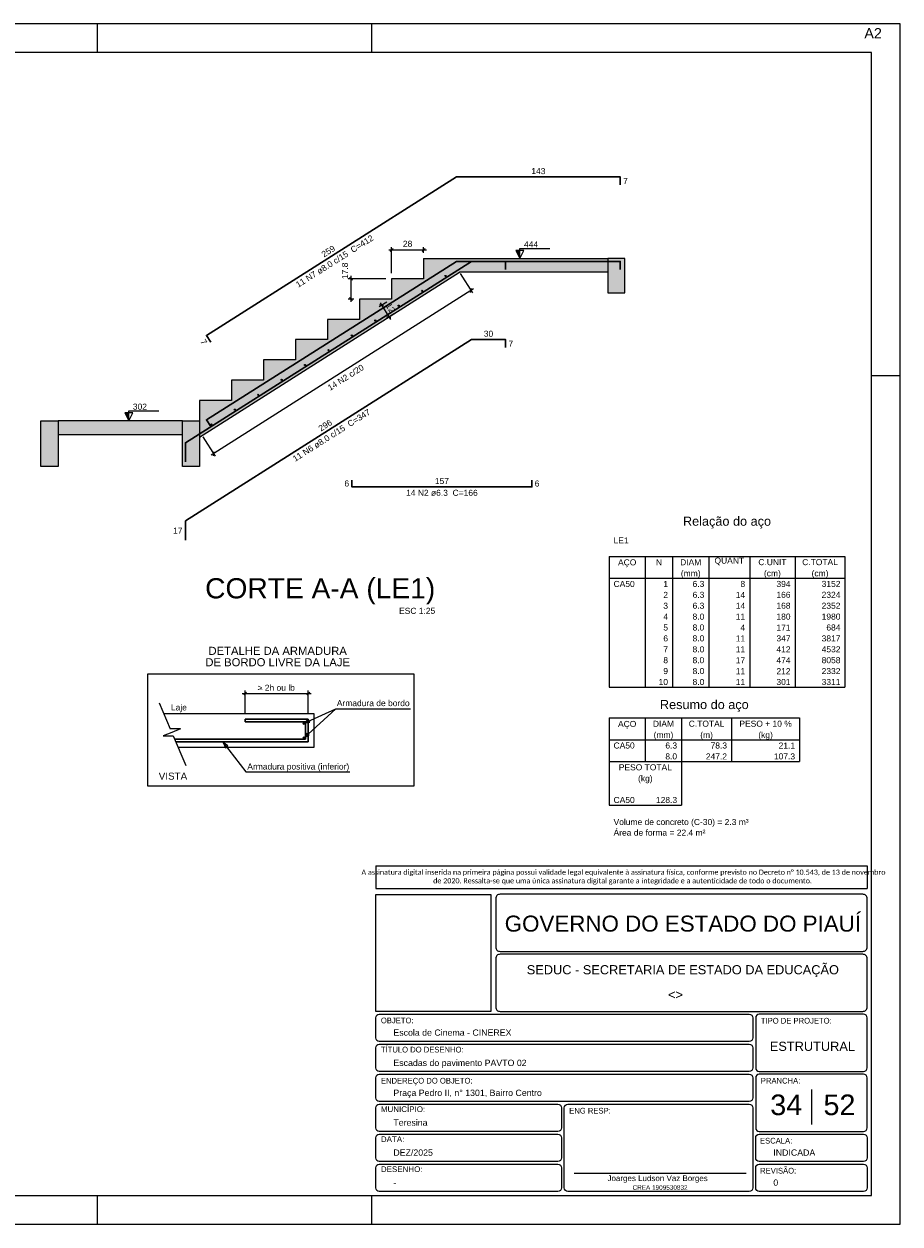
# Model space of a CAD drawing. Header units: millimetres. Extents: x 0 to 59.4, y 0 to 42.
# Tile 2 of 2: x 28.7 to 59.4, y 0 to 42. Entities that reach past the tile are written whole.
import ezdxf

# ---------------------------------------------------------------- set-up
doc = ezdxf.new("R2010")
doc.units = ezdxf.units.MM
doc.header["$MEASUREMENT"] = 0
doc.linetypes.add('NULL', pattern=[0])
doc.layers.get('0').update_dxf_attribs({"lineweight": 18})
for name, color, linetype, lineweight in [('Cotas', 1, 'Continuous', 0), ('Descrição da armadura', 7, 'Continuous', 0), ('DT-Arm complementar', 5, 'Continuous', 5), ('DT-Armadura', 2, 'Continuous', 30), ('DT-Barras na forma', 2, 'Continuous', 30), ('DT-Barras no corte', 5, 'Continuous', 5), ('DT-Barras rebatidas', 2, 'Continuous', 30), ('DT-Cotas', 9, 'Continuous', 5), ('DT-Forma', 5, 'Continuous', 5), ('DT-Hachura escadas em corte', 254, 'Continuous', 5), ('DT-Hachura viga corte escada', 253, 'Continuous', 5), ('DT-Indicações', 9, 'Continuous', 5), ('DT-Relação do aço', 9, 'Continuous', 5), ('DT-Textos', 7, 'Continuous', 5), ('DT-Título', 3, 'Continuous', 20), ('Nível 1', 7, 'Continuous', 0), ('Textos', 7, 'Continuous', 9), ('Textos armaduras', 7, 'Continuous', 0)]:
    doc.layers.add(name, color=color, linetype=linetype, lineweight=lineweight)
for name, color, linetype in [('Pena 01', 1, 'Continuous'), ('SEDUC_MARF', 1, 'Continuous'), ('SEDUC_MARGG', 7, 'Continuous'), ('SEDUC_TXT01', 1, 'Continuous'), ('SEDUC_TXT02', 2, 'Continuous'), ('SEDUC_TXT05', 5, 'Continuous')]:
    doc.layers.add(name, color=color, linetype=linetype)
doc.styles.add('Arial', font='txt')
doc.styles.add('Calibri', font='txt')
doc.styles.add('TwCenMT', font='txt')
doc.dimstyles.new('UM_25.000000', dxfattribs={"dimtxt": 0.18, "dimasz": 0.1, "dimexe": 0.1, "dimexo": 0.2, "dimgap": 0, "dimtad": 1, "dimtih": 1, "dimtoh": 1, "dimdec": 1, "dimlfac": 25, "dimzin": 0, "dimdsep": 46, "dimtxsty": 'Standard', "dimcen": 0.09, "dimdle": 0.1, "dimadec": 1, "dimazin": 2, "dimtfac": 1, "dimtdec": 4, "dimtofl": 0, "dimtmove": 0, "dimatfit": 3, "dimfxl": 1, "dimtolj": 1, "dimarcsym": 0})
doc.dimstyles.new('UM_50.000000', dxfattribs={"dimtxt": 0.18, "dimasz": 0.1, "dimexe": 0.1, "dimexo": 0.2, "dimgap": 0, "dimtad": 1, "dimtih": 1, "dimtoh": 1, "dimdec": 1, "dimlfac": 50, "dimzin": 0, "dimdsep": 46, "dimtxsty": 'Standard', "dimcen": 0.09, "dimdle": 0.1, "dimadec": 1, "dimazin": 2, "dimtfac": 1, "dimtdec": 4, "dimtofl": 0, "dimtmove": 0, "dimatfit": 3, "dimfxl": 1, "dimtolj": 1, "dimarcsym": 0})

# ---------------------------------------------------------------- blocks, each defined once
blk = doc.blocks.new('_Oblique')
at = {"color": 0, "linetype": 'ByBlock', "lineweight": -2}
blk.add_line((-0.5, -0.5), (0.5, 0.5), dxfattribs=at)
blk = doc.blocks.new('*D7')
at = {"layer": 'Defpoints', "color": 0}
for p in [(42.723, 34.093), (42.723, 33.793), (41.603, 33.083)]:
    blk.add_point(p, dxfattribs=at)
at = {"layer": 'DT-Cotas', "color": 0, "lineweight": -2}
for p, q in [((41.503, 34.093), (42.823, 34.093)), ((41.603, 33.283), (41.603, 34.193)), ((42.723, 33.993), (42.723, 34.193))]:
    blk.add_line(p, q, dxfattribs=at)
at = {"layer": 'DT-Cotas', "color": 0, "lineweight": -2, "xscale": 0.1, "yscale": 0.1, "zscale": 0.1, "rotation": 180}
blk.add_blockref('_Oblique', (41.603, 34.093), dxfattribs=at)
at = {"layer": 'DT-Cotas', "color": 0, "lineweight": -2, "xscale": 0.1, "yscale": 0.1, "zscale": 0.1}
blk.add_blockref('_Oblique', (42.723, 34.093), dxfattribs=at)
at = {"layer": 'DT-Cotas', "color": 7, "insert": (42.163, 34.305), "char_height": 0.2118, "attachment_point": 5, "rotation": 0.0057, "style": 'Arial'}
blk.add_mtext('\\A1;28', dxfattribs=at)
blk = doc.blocks.new('*D8')
at = {"layer": 'Defpoints', "color": 0}
for p in [(40.183, 33.083), (41.603, 33.083), (40.483, 32.373)]:
    blk.add_point(p, dxfattribs=at)
at = {"layer": 'DT-Cotas', "color": 0, "lineweight": -2}
for p, q in [((40.183, 32.273), (40.183, 33.183)), ((41.403, 33.083), (40.083, 33.083)), ((40.283, 32.373), (40.083, 32.373))]:
    blk.add_line(p, q, dxfattribs=at)
at = {"layer": 'DT-Cotas', "color": 0, "lineweight": -2, "xscale": 0.1, "yscale": 0.1, "zscale": 0.1}
for p, rotation in [((40.183, 33.083), 90), ((40.183, 32.373), 270)]:
    blk.add_blockref('_Oblique', p, dxfattribs=dict(at, rotation=rotation))
at = {"layer": 'DT-Cotas', "color": 7, "insert": (39.971, 33.361), "char_height": 0.2118, "attachment_point": 5, "rotation": 90, "style": 'Arial'}
blk.add_mtext('\\A1;17.8', dxfattribs=at)
blk = doc.blocks.new('*D9')
at = {"layer": 'Defpoints', "color": 0}
for p in [(41.603, 32.373), (41.86, 31.968), (41.51, 31.746)]:
    blk.add_point(p, dxfattribs=at)
at = {"layer": 'DT-Cotas', "color": 0, "lineweight": -2}
for p, q in [((41.434, 32.266), (41.169, 32.098)), ((41.2, 32.236), (41.564, 31.661)), ((41.691, 31.86), (41.426, 31.692))]:
    blk.add_line(p, q, dxfattribs=at)
at = {"layer": 'DT-Cotas', "color": 0, "lineweight": -2, "xscale": 0.1, "yscale": 0.1, "zscale": 0.1}
for p, rotation in [((41.254, 32.151), 122.3717600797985), ((41.51, 31.746), 302.3717600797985)]:
    blk.add_blockref('_Oblique', p, dxfattribs=dict(at, rotation=rotation))
at = {"layer": 'DT-Cotas', "color": 7, "insert": (41.561, 32.062), "char_height": 0.2118, "attachment_point": 5, "rotation": 302.3718, "style": 'Arial'}
blk.add_mtext('\\A1;12', dxfattribs=at)
blk = doc.blocks.new('*D10')
at = {"layer": 'Defpoints', "color": 0}
for p in [(43.901, 33.441), (34.883, 27.725), (35.369, 26.959)]:
    blk.add_point(p, dxfattribs=at)
at = {"layer": 'DT-Cotas', "color": 0, "lineweight": -2}
for p, q in [((44.008, 33.272), (44.44, 32.591)), ((44.471, 32.729), (35.284, 26.905)), ((34.99, 27.556), (35.422, 26.875))]:
    blk.add_line(p, q, dxfattribs=at)
at = {"layer": 'DT-Cotas', "color": 0, "lineweight": -2, "xscale": 0.1, "yscale": 0.1, "zscale": 0.1}
for p, rotation in [((44.386, 32.676), 32.37177767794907), ((35.369, 26.959), 212.3717776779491)]:
    blk.add_blockref('_Oblique', p, dxfattribs=dict(at, rotation=rotation))
blk = doc.blocks.new('*D15')
at = {"layer": 'Defpoints', "color": 0}
for p in [(38.685, 18.567), (36.475, 17.672), (38.685, 17.672)]:
    blk.add_point(p, dxfattribs=at)
at = {"layer": 'DT-Relação do aço', "color": 0, "linetype": 'Continuous', "lineweight": -2}
for p, q in [((36.375, 18.567), (38.785, 18.567)), ((36.475, 17.872), (36.475, 18.667)), ((38.685, 17.872), (38.685, 18.667))]:
    blk.add_line(p, q, dxfattribs=at)
at = {"layer": 'DT-Relação do aço', "color": 0, "lineweight": -2, "xscale": 0.1, "yscale": 0.1, "zscale": 0.1, "rotation": 180}
blk.add_blockref('_Oblique', (36.475, 18.567), dxfattribs=at)
at = {"layer": 'DT-Relação do aço', "color": 0, "lineweight": -2, "xscale": 0.1, "yscale": 0.1, "zscale": 0.1}
blk.add_blockref('_Oblique', (38.685, 18.567), dxfattribs=at)

msp = doc.modelspace()

# ---------------------------------------------------------------- hatches: boundary and pattern name
at = {"layer": 'DT-Hachura escadas em corte', "linetype": 'Continuous'}
for points in [[(34.8832, 28.1129), (34.8832, 27.5446), (43.9825, 33.3129), (42.7232, 33.7929), (42.7232, 33.0829), (41.6032, 33.0829), (41.6032, 32.3729), (40.4832, 32.3729), (40.4832, 31.6629), (39.3632, 31.6629), (39.3632, 30.9529), (38.2432, 30.9529), (38.2432, 30.2429), (37.1232, 30.2429), (37.1232, 29.5329), (36.0032, 29.5329), (36.0032, 28.8229), (34.8832, 28.8229), (34.8832, 28.1129)], [(42.7232, 33.7929), (49.1697, 33.7929), (49.1697, 33.3129), (43.9825, 33.3129), (42.7232, 33.7929)], [(34.2832, 28.1129), (29.9288, 28.1129), (29.9288, 27.6329), (34.2832, 27.6329), (34.2832, 28.1129)]]:
    msp.add_hatch(color=254, dxfattribs=at).paths.add_polyline_path(points)
at = {"layer": 'DT-Hachura viga corte escada', "linetype": 'Continuous'}
for points in [[(49.1697, 33.7929), (49.1697, 32.5929), (49.7697, 32.5929), (49.7697, 33.7929), (49.1697, 33.7929)], [(29.9288, 28.1129), (29.9288, 26.5129), (29.3288, 26.5129), (29.3288, 28.1129), (29.9288, 28.1129)], [(34.8832, 28.1129), (34.8832, 26.5129), (34.2832, 26.5129), (34.2832, 28.1129), (34.8832, 28.1129)]]:
    msp.add_hatch(color=253, dxfattribs=at).paths.add_polyline_path(points)
at = {"layer": 'DT-Textos', "linetype": 'Continuous'}
for points in [[(46.0964, 33.7929), (46.0964, 34.0729), (45.9564, 34.0729), (46.0964, 33.7929)], [(32.406, 28.1129), (32.406, 28.3929), (32.266, 28.3929), (32.406, 28.1129)]]:
    msp.add_hatch(color=7, dxfattribs=at).paths.add_polyline_path(points)

# ---------------------------------------------------------------- linework, layer by layer
msp.add_line((47.9949, 1.7833), (54.0158, 1.7833))
at = {"layer": 'Cotas'}
msp.add_lwpolyline([(33.0739, 19.26), (42.3819, 19.26), (42.3819, 15.32), (33.0739, 15.32), (33.0739, 19.26), (33.0739, 19.26), (33.0739, 19.26)], close=True, dxfattribs=at)
at = {"layer": 'DT-Arm complementar'}
for centre in [(38.5419, 17.526), (38.5409, 17.017)]:
    msp.add_circle(centre, 0.0391, dxfattribs=at)
at = {"layer": 'DT-Armadura'}
for p, q in [((38.6849, 17.672), (36.4749, 17.672)), ((36.4749, 17.672), (36.4749, 17.572)), ((38.6849, 16.872), (38.6849, 17.672)), ((38.5849, 17.572), (36.4749, 17.572)), ((38.5849, 16.972), (38.5849, 17.572)), ((34.0039, 16.972), (38.5849, 16.972)), ((34.0469, 16.872), (38.6849, 16.872))]:
    msp.add_line(p, q, dxfattribs=at)
at = {"layer": 'DT-Barras na forma'}
for points in [[(45.5952, 33.4129), (45.5952, 33.6929), (44.3952, 33.6929), (34.3832, 27.3461), (34.3832, 26.6706)], [(49.6097, 33.4129), (49.6097, 33.6929), (43.8722, 33.6929), (35.1225, 28.1463), (35.2724, 27.9098)]]:
    msp.add_lwpolyline(points, dxfattribs=at)
at = {"layer": 'DT-Barras no corte'}
for centre in [(43.4912, 33.1815), (42.6714, 32.6618), (41.8516, 32.1421), (41.0318, 31.6224), (40.2119, 31.1027), (39.3921, 30.583), (38.5723, 30.0633), (37.7525, 29.5436), (36.9327, 29.0238), (36.1129, 28.5041), (35.2931, 27.9844)]:
    msp.add_circle(centre, 0.02, dxfattribs=at)
at = {"layer": 'DT-Barras rebatidas'}
for points in [[(49.6097, 36.365), (49.6097, 36.645), (43.8722, 36.645), (35.1225, 31.0983), (35.2724, 30.8619)], [(45.5952, 30.6727), (45.5952, 30.9527), (44.3952, 30.9527), (34.3832, 24.6058), (34.3832, 23.9303)], [(40.2164, 26.0342), (40.2164, 25.7988), (46.512, 25.7988), (46.512, 26.0342)]]:
    msp.add_lwpolyline(points, dxfattribs=at)
at = {"layer": 'DT-Forma'}
for p, q in [((42.7232, 33.7929), (49.1697, 33.7929)), ((49.1697, 33.3129), (43.9825, 33.3129)), ((34.2832, 28.1129), (29.9288, 28.1129)), ((29.9288, 27.6329), (34.2832, 27.6329)), ((33.4699, 18.242), (33.8519, 17.336)), ((33.6259, 17.872), (38.8849, 17.872)), ((38.8849, 17.872), (38.8849, 16.672)), ((34.2079, 17.336), (33.8519, 17.336)), ((34.2079, 17.336), (33.9059, 17.207)), ((33.9059, 17.207), (33.6049, 17.081)), ((33.6049, 17.081), (33.9579, 17.081)), ((33.9579, 17.081), (34.3949, 16.049)), ((38.8849, 16.672), (34.1309, 16.672))]:
    msp.add_line(p, q, dxfattribs=at)
for points in [[(42.7232, 33.7929), (42.7232, 33.0829), (41.6032, 33.0829), (41.6032, 32.3729), (40.4832, 32.3729), (40.4832, 31.6629), (39.3632, 31.6629), (39.3632, 30.9529), (38.2432, 30.9529), (38.2432, 30.2429), (37.1232, 30.2429), (37.1232, 29.5329), (36.0032, 29.5329), (36.0032, 28.8229), (34.8832, 28.8229), (34.8832, 28.1129)], [(34.8832, 27.5446), (43.9825, 33.3129)]]:
    msp.add_lwpolyline(points, dxfattribs=at)
for points in [[(49.1697, 33.7929), (49.1697, 32.5929), (49.7697, 32.5929), (49.7697, 33.7929), (49.1697, 33.7929)], [(29.9288, 28.1129), (29.9288, 26.5129), (29.3288, 26.5129), (29.3288, 28.1129), (29.9288, 28.1129)], [(34.8832, 28.1129), (34.8832, 26.5129), (34.2832, 26.5129), (34.2832, 28.1129), (34.8832, 28.1129)]]:
    msp.add_lwpolyline(points, close=True, dxfattribs=at)
at = {"layer": 'DT-Indicações'}
for p, q in [((38.5419, 17.526), (39.6529, 18.034)), ((38.5429, 17.012), (39.6529, 18.034)), ((39.6529, 18.034), (42.2619, 18.034)), ((35.7069, 16.85), (36.5019, 15.83)), ((36.5019, 15.83), (40.1419, 15.83))]:
    msp.add_line(p, q, dxfattribs=at)
for points in [[(38.5419, 17.526), (38.7386, 17.5598), (38.6954, 17.6544), (38.5419, 17.526)], [(35.7069, 16.85), (35.7853, 16.6664), (35.8673, 16.7303), (35.7069, 16.85)], [(38.5429, 17.012), (38.7194, 17.1052), (38.649, 17.1817), (38.5429, 17.012)]]:
    msp.add_lwpolyline(points, dxfattribs=at)
at = {"layer": 'DT-Relação do aço', "linetype": 'Continuous'}
for p, q in [((49.2142, 23.3676), (57.4744, 23.3676)), ((49.2142, 23.3676), (49.2142, 22.6051)), ((50.485, 23.3676), (50.485, 22.6051)), ((51.4381, 23.3676), (51.4381, 22.6051)), ((52.7089, 23.3676), (52.7089, 22.6051)), ((54.1386, 23.3676), (54.1386, 22.6051)), ((55.7271, 23.3676), (55.7271, 22.6051)), ((57.4744, 23.3676), (57.4744, 22.6051)), ((49.2142, 22.6051), (57.4744, 22.6051)), ((49.2142, 22.6051), (49.2142, 18.7927)), ((50.485, 22.6051), (50.485, 18.7927)), ((51.4381, 22.6051), (51.4381, 18.7927)), ((52.7089, 22.6051), (52.7089, 18.7927)), ((54.1386, 22.6051), (54.1386, 18.7927)), ((55.7271, 22.6051), (55.7271, 18.7927)), ((57.4744, 22.6051), (57.4744, 18.7927)), ((49.2142, 18.7927), (57.4744, 18.7927)), ((49.2142, 17.7125), (55.8859, 17.7125)), ((49.2142, 17.7125), (49.2142, 16.9501)), ((50.485, 17.7125), (50.485, 16.9501)), ((51.7558, 17.7125), (51.7558, 16.9501)), ((53.5032, 17.7125), (53.5032, 16.9501)), ((55.8859, 17.7125), (55.8859, 16.9501)), ((49.2142, 16.9501), (55.8859, 16.9501)), ((49.2142, 16.9501), (49.2142, 16.1876)), ((50.485, 16.9501), (50.485, 16.1876)), ((51.7558, 16.9501), (51.7558, 16.1876)), ((53.5032, 16.9501), (53.5032, 16.1876)), ((55.8859, 16.9501), (55.8859, 16.1876)), ((49.2142, 16.1876), (55.8859, 16.1876)), ((49.2142, 16.1876), (49.2142, 15.0439)), ((51.7558, 16.1876), (51.7558, 15.0439)), ((49.2142, 15.0439), (49.2142, 14.6626)), ((51.7558, 15.0439), (51.7558, 14.6626)), ((49.2142, 14.6626), (51.7558, 14.6626))]:
    msp.add_line(p, q, dxfattribs=at)
at = {"layer": 'DT-Textos'}
for points in [[(46.0964, 33.7929), (46.2364, 34.0729), (45.9564, 34.0729), (46.0964, 33.7929), (46.0964, 34.1429), (47.1464, 34.1429)], [(32.406, 28.1129), (32.546, 28.3929), (32.266, 28.3929), (32.406, 28.1129), (32.406, 28.4629), (33.456, 28.4629)]]:
    msp.add_lwpolyline(points, dxfattribs=at)
at = {"layer": 'Nível 1'}
msp.add_line((56.2985, 4.7126), (56.2985, 3.4818), dxfattribs=at)
at = {"layer": 'Pena 01'}
for p, q in [((41.0485, 12.5362), (58.256, 12.5362)), ((41.0485, 12.5362), (41.0485, 11.7382)), ((58.256, 12.5362), (58.256, 11.7382)), ((41.0485, 11.7382), (58.256, 11.7382))]:
    msp.add_line(p, q, dxfattribs=at)
at = {"layer": 'SEDUC_MARF'}
for p, q in [((31.3, 42), (31.3, 41)), ((40.9, 42), (40.9, 41)), ((58.4, 29.7), (59.4, 29.7)), ((31.3, 1), (31.3, 0)), ((40.9, 1), (40.9, 0))]:
    msp.add_line(p, q, dxfattribs=at)
for points in [[(59.4, 42), (0, 42), (0, 0), (59.4, 0)], [(41.0485, 11.5382), (45.0732, 11.5382), (45.0732, 7.4409), (41.0485, 7.4409)]]:
    msp.add_lwpolyline(points, close=True, dxfattribs=at)
for points in [[(45.3985, 9.5409), (58.0985, 9.5409, 0.4142136), (58.2485, 9.6909), (58.2485, 9.6909), (58.2485, 11.3909, 0.4142136), (58.0985, 11.5409), (58.0985, 11.5409), (45.3985, 11.5409, 0.4142136), (45.2485, 11.3909), (45.2485, 11.3909), (45.2485, 9.6909, 0.4142136), (45.3985, 9.5409), (45.3985, 9.5409)], [(45.3985, 7.4409), (58.0985, 7.4409, 0.4142136), (58.2485, 7.5909), (58.2485, 7.5909), (58.2485, 9.2909, 0.4142136), (58.0985, 9.4409), (58.0985, 9.4409), (45.3985, 9.4409, 0.4142136), (45.2485, 9.2909), (45.2485, 9.2909), (45.2485, 7.5909, 0.4142136), (45.3985, 7.4409), (45.3985, 7.4409)], [(41.1735, 7.3409), (54.1235, 7.3409, -0.4142136), (54.2485, 7.2159), (54.2485, 7.2159), (54.2485, 6.5159, -0.4142136), (54.1235, 6.3909), (54.1235, 6.3909), (41.1735, 6.3909, -0.4142136), (41.0485, 6.5159), (41.0485, 6.5159), (41.0485, 7.2159, -0.4142136), (41.1735, 7.3409), (41.1735, 7.3409)], [(54.4735, 5.3409), (58.1235, 5.3409, 0.4142136), (58.2485, 5.4659), (58.2485, 5.4659), (58.2485, 7.2159, 0.4142136), (58.1235, 7.3409), (58.1235, 7.3409), (54.4735, 7.3409, 0.4142136), (54.3485, 7.2159), (54.3485, 7.2159), (54.3485, 5.4659, 0.4142136), (54.4735, 5.3409), (54.4735, 5.3409)], [(41.1735, 6.2909), (54.1235, 6.2909, -0.4142136), (54.2485, 6.1659), (54.2485, 6.1659), (54.2485, 5.4659, -0.4142136), (54.1235, 5.3409), (54.1235, 5.3409), (41.1735, 5.3409, -0.4142136), (41.0485, 5.4659), (41.0485, 5.4659), (41.0485, 6.1659, -0.4142136), (41.1735, 6.2909), (41.1735, 6.2909)], [(41.1735, 5.2409), (54.1235, 5.2409, -0.4142136), (54.2485, 5.1159), (54.2485, 5.1159), (54.2485, 4.4159, -0.4142136), (54.1235, 4.2909), (54.1235, 4.2909), (41.1735, 4.2909, -0.4142136), (41.0485, 4.4159), (41.0485, 4.4159), (41.0485, 5.1159, -0.4142136), (41.1735, 5.2409), (41.1735, 5.2409)], [(54.4735, 3.2409), (58.1235, 3.2409, 0.4142136), (58.2485, 3.3659), (58.2485, 3.3659), (58.2485, 5.1159, 0.4142136), (58.1235, 5.2409), (58.1235, 5.2409), (54.4735, 5.2409, 0.4142136), (54.3485, 5.1159), (54.3485, 5.1159), (54.3485, 3.3659, 0.4142136), (54.4735, 3.2409), (54.4735, 3.2409)], [(41.1735, 4.1909), (47.4235, 4.1909, -0.4142136), (47.5485, 4.0659), (47.5485, 4.0659), (47.5485, 3.3659, -0.4142136), (47.4235, 3.2409), (47.4235, 3.2409), (41.1735, 3.2409, -0.4142136), (41.0485, 3.3659), (41.0485, 3.3659), (41.0485, 4.0659, -0.4142136), (41.1735, 4.1909), (41.1735, 4.1909)], [(47.7735, 4.1909), (54.1235, 4.1909, -0.4142136), (54.2485, 4.0659), (54.2485, 4.0659), (54.2485, 1.2659, -0.4142136), (54.1235, 1.1409), (54.1235, 1.1409), (47.7735, 1.1409, -0.4142136), (47.6485, 1.2659), (47.6485, 1.2659), (47.6485, 4.0659, -0.4142136), (47.7735, 4.1909), (47.7735, 4.1909)], [(41.1735, 3.1409), (47.4235, 3.1409, -0.4142136), (47.5485, 3.0159), (47.5485, 3.0159), (47.5485, 2.3159, -0.4142136), (47.4235, 2.1909), (47.4235, 2.1909), (41.1735, 2.1909, -0.4142136), (41.0485, 2.3159), (41.0485, 2.3159), (41.0485, 3.0159, -0.4142136), (41.1735, 3.1409), (41.1735, 3.1409)], [(54.4735, 3.1409), (58.1235, 3.1409, -0.4142136), (58.2485, 3.0159), (58.2485, 3.0159), (58.2485, 2.3159, -0.4142136), (58.1235, 2.1909), (58.1235, 2.1909), (54.4735, 2.1909, -0.4142136), (54.3485, 2.3159), (54.3485, 2.3159), (54.3485, 3.0159, -0.4142136), (54.4735, 3.1409), (54.4735, 3.1409)], [(41.1735, 2.0909), (47.4235, 2.0909, -0.4142136), (47.5485, 1.9659), (47.5485, 1.9659), (47.5485, 1.2659, -0.4142136), (47.4235, 1.1409), (47.4235, 1.1409), (41.1735, 1.1409, -0.4142136), (41.0485, 1.2659), (41.0485, 1.2659), (41.0485, 1.9659, -0.4142136), (41.1735, 2.0909), (41.1735, 2.0909)], [(54.4735, 2.0909), (58.1235, 2.0909, -0.4142136), (58.2485, 1.9659), (58.2485, 1.9659), (58.2485, 1.2659, -0.4142136), (58.1235, 1.1409), (58.1235, 1.1409), (54.4735, 1.1409, -0.4142136), (54.3485, 1.2659), (54.3485, 1.2659), (54.3485, 1.9659, -0.4142136), (54.4735, 2.0909), (54.4735, 2.0909)]]:
    msp.add_lwpolyline(points, format="xyb", dxfattribs=at)
at = {"layer": 'SEDUC_MARGG'}
msp.add_lwpolyline([(58.4, 1), (58.4, 41), (2.5, 41), (2.5, 1), (58.4, 1)], dxfattribs=at)

# ---------------------------------------------------------------- texts
at = {"layer": 'Defpoints', "linetype": 'NULL', "insert": (58.1506, 41.855), "char_height": 0.36, "width": 3.634024, "attachment_point": 1, "line_spacing_factor": 0.9, "style": 'Arial'}
msp.add_mtext('A2', dxfattribs=at)
at = {"layer": 'Descrição da armadura', "linetype": 'NULL', "char_height": 0.2118, "attachment_point": 8, "rotation": 32.37212, "line_spacing_factor": 0.9, "style": 'Arial'}
for s, insert, width in [('11 N7 ø8.0 c/15  C=412', (39.6671, 33.6035), 6.174395), ('14 N2 c/20', (40.0551, 29.5372), 2.845127), ('11 N6 ø8.0 c/15  C=347', (39.5591, 27.5105), 6.174395)]:
    msp.add_mtext(s, dxfattribs=dict(at, insert=insert, width=width))
at = {"layer": 'Descrição da armadura', "linetype": 'NULL', "insert": (43.3638, 25.4806), "char_height": 0.2118, "width": 4.916973, "attachment_point": 8, "line_spacing_factor": 0.9, "style": 'Arial'}
msp.add_mtext('14 N2 ø6.3  C=166', dxfattribs=at)
at = {"layer": 'DT-Relação do aço', "color": 7, "linetype": 'NULL', "line_spacing_factor": 0.9, "style": 'Arial'}
for s, insert, char_height, width, attachment_point in [('Relação do aço', (53.3443, 24.3419), 0.3177, 6.115312, 8), ('LE1', (49.3731, 23.8187), 0.2118, 1.031992, 7), ('AÇO', (49.8496, 22.9864), 0.2118, 1.256855, 8), ('N', (50.9616, 23.0562), 0.2118, 0.418857, 8), ('DIAM', (52.0735, 23.0562), 0.2118, 1.45, 8), ('QUANT', (53.4238, 23.0562), 0.2118, 2.03, 8), ('C.UNIT', (54.9328, 23.0562), 0.2118, 1.933145, 8), ('C.TOTAL', (56.6008, 23.0562), 0.2118, 2.449141, 8), ('(mm)', (52.0735, 22.6051), 0.2118, 1.352578, 8), ('(cm)', (54.9328, 22.6051), 0.2118, 1.159434, 8), ('(cm)', (56.6008, 22.6051), 0.2118, 1.159434, 8), ('CA50', (49.3731, 22.2938), 0.2118, 1.45085, 7), ('1', (51.2793, 22.2938), 0.2118, 0.322568, 9), ('6.3', (52.5501, 22.2938), 0.2118, 0.806279, 9), ('8', (53.9797, 22.2938), 0.2118, 0.322568, 9), ('394', (55.5682, 22.2938), 0.2118, 0.967705, 9), ('3152', (57.3156, 22.2938), 0.2118, 1.290273, 9), ('2', (51.2793, 21.9125), 0.2118, 0.322568, 9), ('6.3', (52.5501, 21.9125), 0.2118, 0.806279, 9), ('14', (53.9797, 21.9125), 0.2118, 0.645137, 9), ('166', (55.5682, 21.9125), 0.2118, 0.967705, 9), ('2324', (57.3156, 21.9125), 0.2118, 1.290273, 9), ('4', (51.2793, 21.15), 0.2118, 0.322568, 9), ('3', (51.2793, 21.5313), 0.2118, 0.322568, 9), ('8.0', (52.5501, 21.15), 0.2118, 0.806279, 9), ('6.3', (52.5501, 21.5313), 0.2118, 0.806279, 9), ('14', (53.9797, 21.5313), 0.2118, 0.645137, 9), ('11', (53.9797, 21.15), 0.2118, 0.645137, 9), ('168', (55.5682, 21.5313), 0.2118, 0.967705, 9), ('180', (55.5682, 21.15), 0.2118, 0.967705, 9), ('2352', (57.3156, 21.5313), 0.2118, 1.290273, 9), ('1980', (57.3156, 21.15), 0.2118, 1.290273, 9), ('5', (51.2793, 20.7688), 0.2118, 0.322568, 9), ('8.0', (52.5501, 20.7688), 0.2118, 0.806279, 9), ('4', (53.9797, 20.7688), 0.2118, 0.322568, 9), ('171', (55.5682, 20.7688), 0.2118, 0.967705, 9), ('684', (57.3156, 20.7688), 0.2118, 0.967705, 9), ('6', (51.2793, 20.3876), 0.2118, 0.322568, 9), ('8.0', (52.5501, 20.3876), 0.2118, 0.806279, 9), ('11', (53.9797, 20.3876), 0.2118, 0.645137, 9), ('347', (55.5682, 20.3876), 0.2118, 0.967705, 9), ('3817', (57.3156, 20.3876), 0.2118, 1.290273, 9), ('7', (51.2793, 20.0063), 0.2118, 0.322568, 9), ('8.0', (52.5501, 20.0063), 0.2118, 0.806279, 9), ('11', (53.9797, 20.0063), 0.2118, 0.645137, 9), ('412', (55.5682, 20.0063), 0.2118, 0.967705, 9), ('4532', (57.3156, 20.0063), 0.2118, 1.290273, 9), ('8', (51.2793, 19.6251), 0.2118, 0.322568, 9), ('8.0', (52.5501, 19.6251), 0.2118, 0.806279, 9), ('17', (53.9797, 19.6251), 0.2118, 0.645137, 9), ('474', (55.5682, 19.6251), 0.2118, 0.967705, 9), ('8058', (57.3156, 19.6251), 0.2118, 1.290273, 9), ('9', (51.2793, 19.2438), 0.2118, 0.322568, 9), ('8.0', (52.5501, 19.2438), 0.2118, 0.806279, 9), ('11', (53.9797, 19.2438), 0.2118, 0.645137, 9), ('212', (55.5682, 19.2438), 0.2118, 0.967705, 9), ('2332', (57.3156, 19.2438), 0.2118, 1.290273, 9), ('10', (51.2793, 18.8626), 0.2118, 0.645137, 9), ('8.0', (52.5501, 18.8626), 0.2118, 0.806279, 9), ('11', (53.9797, 18.8626), 0.2118, 0.645137, 9), ('301', (55.5682, 18.8626), 0.2118, 0.967705, 9), ('3311', (57.3156, 18.8626), 0.2118, 1.290273, 9), ('Resumo do aço', (52.5501, 17.9243), 0.3177, 6.163437, 8), ('DIAM', (51.1204, 17.4012), 0.2118, 1.45, 8), ('C.TOTAL', (52.6295, 17.4012), 0.2118, 2.449141, 8), ('PESO + 10 %', (54.6946, 17.4012), 0.2118, 3.594697, 8), ('AÇO', (49.8496, 17.3313), 0.2118, 1.256855, 8), ('(mm)', (51.1204, 16.9501), 0.2118, 1.352578, 8), ('(m)', (52.6295, 16.9501), 0.2118, 0.869434, 8), ('(kg)', (54.6946, 16.9501), 0.2118, 0.998857, 8), ('CA50', (49.3731, 16.6387), 0.2118, 1.45085, 7), ('6.3', (51.597, 16.6387), 0.2118, 0.806279, 9), ('78.3', (53.3443, 16.6387), 0.2118, 1.128848, 9), ('21.1', (55.7271, 16.6387), 0.2118, 1.128848, 9), ('8.0', (51.597, 16.2575), 0.2118, 0.806279, 9), ('247.2', (53.3443, 16.2575), 0.2118, 1.451416, 9), ('107.3', (55.7271, 16.2575), 0.2118, 1.451416, 9), ('PESO TOTAL', (50.485, 15.8762), 0.2118, 3.641992, 8), ('(kg)', (50.485, 15.4251), 0.2118, 0.998857, 8), ('CA50', (49.3731, 14.7325), 0.2118, 1.45085, 7), ('128.3', (51.597, 14.7325), 0.2118, 1.451416, 9), ('Volume de concreto (C-30) = 2.3 m³', (49.3731, 13.9001), 0.2118, 9.267822, 7), ('Área de forma = 22.4 m²', (49.3731, 13.5888), 0.2118, 6.302402, 7)]:
    msp.add_mtext(s, dxfattribs=dict(at, insert=insert, char_height=char_height, width=width, attachment_point=attachment_point))
at = {"layer": 'DT-Textos', "linetype": 'NULL', "line_spacing_factor": 0.798, "style": 'Arial'}
for s, insert, char_height, width, attachment_point in [('444', (46.2366, 34.1784), 0.2118, 0.967705, 7), ('302', (32.5456, 28.4984), 0.2118, 0.967705, 7), ('DETALHE DA ARMADURA', (37.6145, 19.9156), 0.2824, 9.578232, 8), ('DE BORDO LIVRE DA LAJE', (37.6145, 19.5166), 0.2824, 10.012793, 8), ('> 2h ou lb', (36.9085, 18.6603), 0.2118, 2.563838, 7), ('_', (36.9225, 18.7083), 0.2118, 0.322568, 7), ('Laje', (33.8765, 17.9104), 0.2118, 1.096563, 7), ('Armadura de bordo', (39.6855, 18.1213), 0.2118, 4.997402, 7), ('Armadura positiva (inferior)', (40.1195, 15.8424), 0.2118, 6.994551, 9), ('VISTA', (33.4505, 15.5479), 0.2471, 2.022754, 7)]:
    msp.add_mtext(s, dxfattribs=dict(at, insert=insert, char_height=char_height, width=width, attachment_point=attachment_point))
at = {"layer": 'DT-Título', "linetype": 'NULL', "attachment_point": 9, "line_spacing_factor": 0.798, "style": 'Arial'}
for s, insert, char_height, width in [('CORTE A-A (LE1)', (43.1308, 21.6845), 0.706, 16.172578), ('ESC 1:25', (43.1308, 21.3524), 0.2118, 2.482559)]:
    msp.add_mtext(s, dxfattribs=dict(at, insert=insert, char_height=char_height, width=width))
at = {"layer": 'Pena 01', "color": 3, "linetype": 'NULL', "insert": (49.6883, 12.1392), "char_height": 0.1803712, "width": 18.645941, "attachment_point": 5, "style": 'Calibri'}
msp.add_mtext(' A assinatura digital inserida na primeira página possui validade legal equivalente à assinatura física, conforme previsto no Decreto n%%d 10.543, de 13 de novembro de 2020. Ressalta-se que uma única assinatura digital garante a integridade e a autenticidade de todo o documento.', dxfattribs=at)
at = {"layer": 'SEDUC_TXT01', "linetype": 'NULL', "char_height": 0.2, "width": 17.8054, "attachment_point": 1}
for s, insert, style in [('OBJETO:', (41.2279, 7.2243), 'TwCenMT'), ('TIPO DE PROJETO:', (54.5279, 7.2148), 'TwCenMT'), ('TÍTULO DO DESENHO:', (41.2279, 6.2035), 'TwCenMT'), ('ENDEREÇO DO OBJETO:', (41.2279, 5.1148), 'TwCenMT'), ('PRANCHA:', (54.5279, 5.1148), 'TwCenMT'), ('MUNICÍPIO:', (41.2273, 4.118), 'Arial'), ('ENG RESP:', (47.8193, 4.0648), 'TwCenMT'), ('DATA:', (41.2273, 3.068), 'Arial'), ('ESCALA:', (54.4989, 3.0148), 'TwCenMT'), ('DESENHO:', (41.2273, 2.018), 'Arial'), ('REVISÃO:', (54.5039, 1.9648), 'TwCenMT')]:
    msp.add_mtext(s, dxfattribs=dict(at, insert=insert, style=style))
at = {"layer": 'SEDUC_TXT02', "linetype": 'NULL', "attachment_point": 8, "line_spacing_factor": 0.9, "style": 'Arial'}
for s, insert, char_height, width in [('SEDUC - SECRETARIA DE ESTADO DA EDUCAÇÃO ', (51.7985, 8.6409), 0.32, 21.758945), ('Joarges Ludson Vaz Borges', (50.9158, 1.4409), 0.2, 7.035547), ('CREA 1909530832', (51, 1.1937), 0.16, 3.791777)]:
    msp.add_mtext(s, dxfattribs=dict(at, insert=insert, char_height=char_height, width=width))
at = {"layer": 'SEDUC_TXT05', "linetype": 'NULL', "insert": (51.7985, 10.2257), "char_height": 0.56, "width": 24.876973, "attachment_point": 8, "line_spacing_factor": 0.9, "style": 'Arial'}
msp.add_mtext('GOVERNO DO ESTADO DO PIAUÍ', dxfattribs=at)
at = {"layer": 'Textos', "linetype": 'NULL', "line_spacing_factor": 0.9, "style": 'Arial'}
for s, insert, char_height, width, attachment_point in [('<>', (51.541, 7.868), 0.32, 1.067813, 8), ('Escola de Cinema - CINEREX', (41.6656, 6.586), 0.22, 8.109531, 7), ('ESTRUTURAL', (56.3329, 6.0552), 0.32, 5.907383, 8), ('Escadas do pavimento PAVTO 02', (41.6656, 5.4634), 0.22, 9.144883, 7), ('Praça Pedro II, n%%d 1301, Bairro Centro', (41.6656, 4.4134), 0.22, 10.164414, 7), ('34', (55.4166, 3.8004), 0.72, 2.264609, 8), ('52', (57.2803, 3.8004), 0.72, 2.264609, 8), ('Teresina', (41.6656, 3.436), 0.22, 2.374375, 7), ('DEZ/2025', (41.6656, 2.386), 0.22, 2.741465, 7), ('INDICADA', (54.9656, 2.386), 0.22, 2.906992, 7), ('-', (41.6656, 1.336), 0.22, 0.239805, 7), ('0', (54.9656, 1.336), 0.22, 0.373691, 7)]:
    msp.add_mtext(s, dxfattribs=dict(at, insert=insert, char_height=char_height, width=width, attachment_point=attachment_point))
at = {"layer": 'Textos armaduras', "linetype": 'NULL', "char_height": 0.2118, "line_spacing_factor": 0.9, "style": 'Arial'}
for s, insert, width, attachment_point in [('143', (46.7409, 36.7423), 1.367705, 8), ('7', (49.7097, 36.6109), 0.722568, 1), ('30', (44.9952, 31.05), 1.045137, 8), ('7', (45.6952, 30.9186), 0.722568, 1), ('6', (40.1164, 25.8106), 0.722568, 9), ('157', (43.3642, 25.8961), 1.367705, 8), ('6', (46.612, 26.0224), 0.722568, 1), ('17', (34.2832, 24.1622), 1.045137, 9)]:
    msp.add_mtext(s, dxfattribs=dict(at, insert=insert, width=width, attachment_point=attachment_point))
for s, insert, width, attachment_point, rotation in [('259', (39.4452, 33.9539), 1.367705, 8, 32.37212), ('7', (35.1153, 30.928), 0.722568, 2, 302.37275), ('296', (39.3371, 27.8614), 1.367705, 8, 32.37212)]:
    msp.add_mtext(s, dxfattribs=dict(at, insert=insert, width=width, attachment_point=attachment_point, rotation=rotation))

# ---------------------------------------------------------------- dimensions: what is measured, and where the dimension line sits
at = {"layer": 'DT-Cotas'}
dim = msp.add_linear_dim(base=(42.7232, 34.0929), p1=(41.6032, 33.0829), p2=(42.7232, 33.7929), dimstyle='UM_25.000000', override={"dimtxt": 0.2118, "dimasz": 0.1, "dimexe": 0.1, "dimexo": 0.2, "dimtad": 1, "dimtih": 0, "dimtoh": 0, "dimdec": 1, "dimlfac": 25, "dimzin": 8, "dimtxsty": 'Arial', "dimblk": 'Oblique', "dimblk1": 'Oblique', "dimblk2": 'Oblique', "dimsah": 1, "dimdle": 0.1, "dimse1": 0, "dimse2": 0, "dimclrt": 7, "dimadec": 1, "dimazin": 3, "dimtmove": 2, "dimldrblk": 'Oblique'}, dxfattribs=at)
dim.commit()
dim.dimension.update_dxf_attribs({"geometry": '*D7', "text_midpoint": (42.1632, 34.3047), "dimtype": 160, "text_rotation": 0.00573})
for base, p1, p2, angle, picture, middle, dimtype, turn in [((40.1831633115, 33.0829458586), (40.4831633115, 32.3729458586), (41.6031633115, 33.0829458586), 90, '*D8', (39.9713633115, 33.3611637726), 160, 90), ((41.5105, 31.7459), (41.6032, 32.3729), (41.8602, 31.9675), 302.37176, '*D9', (41.5609, 32.062), 161, -57.62824)]:
    dim = msp.add_linear_dim(base=base, p1=p1, p2=p2, angle=angle, dimstyle='UM_25.000000', override={"dimtxt": 0.2118, "dimasz": 0.1, "dimexe": 0.1, "dimexo": 0.2, "dimtad": 1, "dimtih": 0, "dimtoh": 0, "dimdec": 1, "dimlfac": 25, "dimzin": 8, "dimtxsty": 'Arial', "dimblk": 'Oblique', "dimblk1": 'Oblique', "dimblk2": 'Oblique', "dimsah": 1, "dimdle": 0.1, "dimse1": 0, "dimse2": 0, "dimclrt": 7, "dimadec": 1, "dimazin": 3, "dimtmove": 2, "dimldrblk": 'Oblique'}, dxfattribs=at)
    dim.commit()
    dim.dimension.update_dxf_attribs({"geometry": picture, "text_midpoint": middle, "dimtype": dimtype, "text_rotation": turn})
dim = msp.add_linear_dim(base=(35.3685, 26.959), p1=(43.9011, 33.4413), p2=(34.8832, 27.7246), angle=212.37178, text=' ', dimstyle='UM_25.000000', override={"dimtxt": 0.2118, "dimasz": 0.1, "dimexe": 0.1, "dimexo": 0.2, "dimtad": 1, "dimtih": 0, "dimtoh": 0, "dimdec": 1, "dimlfac": 25, "dimzin": 8, "dimtxsty": 'Arial', "dimblk": 'Oblique', "dimblk1": 'Oblique', "dimblk2": 'Oblique', "dimsah": 1, "dimdle": 0.1, "dimse1": 0, "dimse2": 0, "dimclrt": 256, "dimadec": 1, "dimazin": 3, "dimtmove": 2, "dimldrblk": 'Oblique'}, dxfattribs=at)
dim.commit()
dim.dimension.update_dxf_attribs({"geometry": '*D10', "text_midpoint": (39.8208, 29.9068), "dimtype": 161, "text_rotation": 32.37178})
at = {"layer": 'DT-Relação do aço', "linetype": 'Continuous'}
dim = msp.add_linear_dim(base=(38.6849, 18.567), p1=(36.4749, 17.672), p2=(38.6849, 17.672), text=' ', dimstyle='UM_50.000000', override={"dimtxt": 0.2118, "dimasz": 0.1, "dimexe": 0.1, "dimexo": 0.2, "dimtad": 1, "dimtih": 0, "dimtoh": 0, "dimdec": 1, "dimlfac": 50, "dimzin": 8, "dimtxsty": 'Arial', "dimblk": 'Oblique', "dimblk1": 'Oblique', "dimblk2": 'Oblique', "dimsah": 1, "dimdle": 0.1, "dimse1": 0, "dimse2": 0, "dimclrt": 7, "dimadec": 1, "dimazin": 3, "dimtmove": 2, "dimldrblk": 'Oblique'}, dxfattribs=at)
dim.commit()
dim.dimension.update_dxf_attribs({"geometry": '*D15', "text_midpoint": (37.5799, 18.6729), "dimtype": 160, "text_rotation": 0.00573})

doc.saveas('drawing.dxf')
